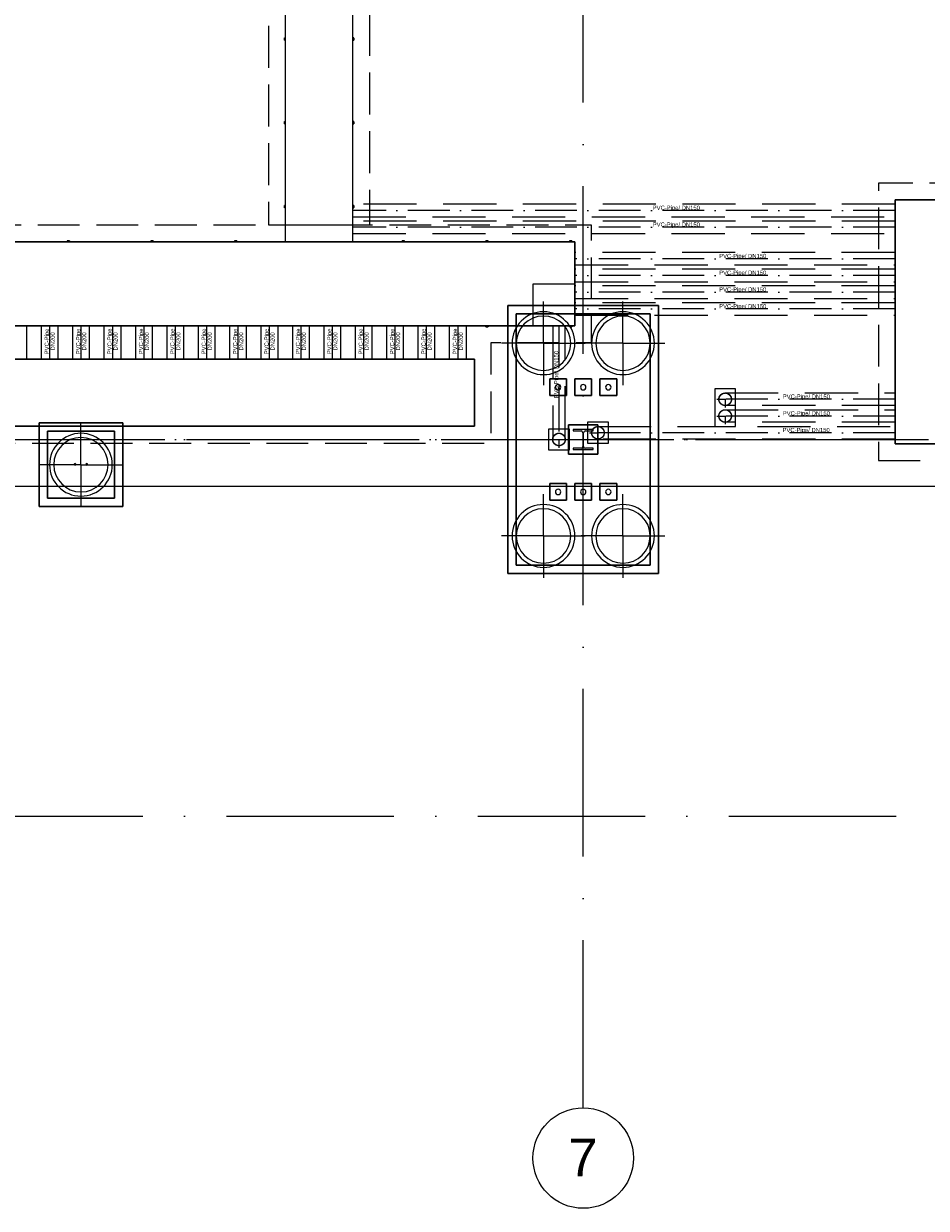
# Model space of a CAD drawing. Header units: millimetres. Extents: x -2694 to 330324, y -17289 to 76899.
# Tile 37 of 142: x 83086 to 93868, y -1426 to 12714. Entities that reach past the tile are written whole.
import ezdxf

# ---------------------------------------------------------------- set-up
doc = ezdxf.new("R2010")
doc.units = ezdxf.units.MM
for name, pattern in [('IMPORT-A_CARA_07', [700, 500, -200]), ('IMPORT-A_CARA_15', [760, 500, -130, 0, -130]), ('IMPORT-HIDDEN', [952.5, 635, -317.5]), ('Čerchovaná 20mm', [3000, 2000, -500, 0, -500])]:
    doc.linetypes.add(name, pattern=pattern)
for name, color, linetype, lineweight in [('02_0_25386_PODLAHA HALY A ZÁKLADY VESTAVKŮ 4_6_2025_dwg', 8, 'Continuous', 9), ('11542_003_OK-HALA_TaO-1_ET_R01_AciS_2025-04-14_sloupy_dwg', 150, 'Continuous', 9), ('CA_OSY', 5, 'IMPORT-A_CARA_15', 13), ('CA_PODLAHA CHRÁN_ POPIS', 12, 'IMPORT-A_CARA_15', 25), ('CA_PODLAHA CHRÁNIČKY', 12, 'IMPORT-A_CARA_07', 25), ('CA_PODLAHA KANÁLY', 12, 'Continuous', 25), ('CA_PODLAHA OBRYS', 12, 'Continuous', 25), ('CA_PODLAHA25', 7, 'Continuous', 13), ('CA_POHHRA18', 9, 'Continuous', 9), ('CA_TEXT35', 62, 'Continuous', 9), ('CA_ZAKLADY25', 7, 'Continuous', 13), ('Konstrukční přípoje', 7, 'Continuous', 13), ('SS_HALA_TaO-DODAVKA_STAVEBNI', 140, 'Continuous', 9), ('SS_HALA_TaO-SLOUP', 140, 'Continuous', 9)]:
    doc.layers.add(name, color=color, linetype=linetype, lineweight=lineweight)
doc.styles.add('Arial', font='arial.ttf', dxfattribs={"height": 50})
doc.styles.add('Arial_1', font='arial.ttf', dxfattribs={"height": 450})

# ---------------------------------------------------------------- blocks, each defined once
blk = doc.blocks.new('02_0_25386_PODLAHA HALY A ZÁKLADY VESTAVKŮ 4_6_2025_dwg_A$C0b34a81f-2769432-BOURÁNÍ STÁVAJÍCÍCH ZÁKLADOVÝCH PRVKŮ')
at = {"layer": 'CA_PODLAHA CHRÁN_ POPIS', "color": 1}
for p, q in [((93904, 10896), (87424, 10896)), ((93904, 10696), (87424, 10696)), ((93904, 10321), (90079, 10321)), ((93904, 10121), (90079, 10121)), ((93904, 9921), (90079, 9921)), ((93904, 9721), (90079, 9721)), ((83804, 9521), (83804, 9121)), ((84179, 9521), (84179, 9121)), ((84554, 9521), (84554, 9121)), ((84929, 9521), (84929, 9121)), ((85304, 9521), (85304, 9121)), ((85679, 9521), (85679, 9121)), ((86054, 9521), (86054, 9121)), ((86429, 9521), (86429, 9121)), ((86804, 9521), (86804, 9121)), ((87179, 9521), (87179, 9121)), ((87554, 9521), (87554, 9121)), ((87929, 9521), (87929, 9121)), ((88304, 9521), (88304, 9121)), ((88679, 9521), (88679, 9121)), ((89889, 9521), (89889, 8817)), ((89889, 8817), (89889, 8758))]:
    blk.add_line(p, q, dxfattribs=at)
at = {"layer": 'CA_PODLAHA CHRÁN_ POPIS', "color": 1, "flags": 128}
for points in [[(89889, 8757), (89889, 8163), (89988, 8163)], [(91775, 8643), (91874, 8643), (91874, 8544)], [(93904, 8643), (91874, 8643), (91874, 8742)], [(93904, 8443), (91874, 8443), (91874, 8542)], [(91775, 8443), (91874, 8443), (91874, 8344)], [(90255, 8243), (90354, 8243), (90354, 8144)], [(93904, 8243), (90354, 8243), (90354, 8342)], [(89790, 8163), (89889, 8163), (89889, 8064)]]:
    blk.add_lwpolyline(points, dxfattribs=at)
at = {"layer": 'CA_PODLAHA CHRÁN_ POPIS', "color": 1}
for centre in [(91874, 8643), (91874, 8443), (89889, 8163), (90354, 8243)]:
    blk.add_circle(centre, 75, dxfattribs=at)
at = {"layer": 'CA_PODLAHA CHRÁNIČKY', "color": 1, "linetype": 'IMPORT-HIDDEN'}
for p, q in [((93904, 10971), (87424, 10971)), ((87424, 10821), (93904, 10821)), ((93904, 10771), (87424, 10771)), ((87424, 10621), (93904, 10621)), ((93900, 10396), (90079, 10396)), ((90079, 10246), (93900, 10246)), ((93900, 10196), (90079, 10196)), ((90079, 10046), (93900, 10046)), ((93900, 9996), (90079, 9996)), ((90079, 9846), (93900, 9846)), ((93900, 9796), (90079, 9796)), ((90079, 9646), (93900, 9646)), ((83529, 9521), (83529, 9121)), ((83704, 9521), (83704, 9121)), ((83904, 9521), (83904, 9121)), ((84079, 9521), (84079, 9121)), ((84279, 9521), (84279, 9121)), ((84454, 9521), (84454, 9121)), ((84654, 9521), (84654, 9121)), ((84829, 9521), (84829, 9121)), ((85029, 9521), (85029, 9121)), ((85204, 9521), (85204, 9121)), ((85404, 9521), (85404, 9121)), ((85579, 9521), (85579, 9121)), ((85779, 9521), (85779, 9121)), ((85954, 9521), (85954, 9121)), ((86154, 9521), (86154, 9121)), ((86329, 9521), (86329, 9121)), ((86529, 9521), (86529, 9121)), ((86704, 9521), (86704, 9121)), ((86904, 9521), (86904, 9121)), ((87079, 9521), (87079, 9121)), ((87279, 9521), (87279, 9121)), ((87454, 9521), (87454, 9121)), ((87654, 9521), (87654, 9121)), ((87829, 9521), (87829, 9121)), ((88029, 9521), (88029, 9121)), ((88204, 9521), (88204, 9121)), ((88404, 9521), (88404, 9121)), ((88579, 9521), (88579, 9121)), ((88779, 9521), (88779, 9121)), ((89814, 9521), (89814, 8163)), ((89964, 8163), (89964, 9521)), ((91874, 8718), (93904, 8718)), ((93904, 8568), (91874, 8568)), ((91874, 8518), (93904, 8518)), ((93904, 8368), (91874, 8368)), ((90354, 8318), (93904, 8318)), ((93904, 8168), (90354, 8168))]:
    blk.add_line(p, q, dxfattribs=at)
at = {"layer": 'CA_PODLAHA KANÁLY', "color": 1, "flags": 128}
for points in [[(93904, 8113), (94504, 8113), (94504, 11023), (93904, 11023)], [(21495, 9521), (90079, 9521), (90079, 10521), (21495, 10521)], [(79479, 8321), (88879, 8321), (88879, 9121), (79479, 9121)]]:
    blk.add_lwpolyline(points, close=True, dxfattribs=at)
at = {"layer": 'CA_PODLAHA OBRYS', "color": 1, "linetype": 'IMPORT-A_CARA_07', "flags": 128}
for points in [[(86424, 17793), (77738, 17793), (77738, 18993), (88513, 18993), (88513, 17793), (87624, 17793), (87624, 10721), (86424, 10721)], [(93704, 7913), (94704, 7913), (94704, 11223), (93704, 11223)], [(21295, 9321), (43279, 9321), (43279, 8121), (53079, 8121), (53079, 9321), (55279, 9321), (55279, 8121), (65079, 8121), (65079, 9321), (67279, 9321), (67279, 8121), (77079, 8121), (77079, 9321), (79279, 9321), (79279, 8121), (89079, 8121), (89079, 9321), (90279, 9321), (90279, 10721), (21295, 10721)]]:
    blk.add_lwpolyline(points, close=True, dxfattribs=at)
at = {"layer": 'CA_PODLAHA OBRYS', "color": 1, "flags": 128}
for points in [[(86624, 10521), (86624, 17993), (77938, 17993), (77938, 18793), (88463, 18793)], [(88463, 17993), (87424, 17993), (87424, 10521)], [(86624, 12929), (86609, 12929), (86609, 12957), (86624, 12957)], [(86624, 12949), (86622, 12949), (86622, 12955), (86611, 12955), (86611, 12931), (86622, 12931), (86622, 12937), (86624, 12937)], [(87424, 12929), (87439, 12929), (87439, 12957), (87424, 12957)], [(87424, 12949), (87426, 12949), (87426, 12955), (87437, 12955), (87437, 12931), (87426, 12931), (87426, 12937), (87424, 12937)], [(86624, 11929), (86609, 11929), (86609, 11957), (86624, 11957)], [(86624, 11949), (86622, 11949), (86622, 11955), (86611, 11955), (86611, 11931), (86622, 11931), (86622, 11937), (86624, 11937)], [(87424, 11929), (87439, 11929), (87439, 11957), (87424, 11957)], [(87424, 11949), (87426, 11949), (87426, 11955), (87437, 11955), (87437, 11931), (87426, 11931), (87426, 11937), (87424, 11937)], [(86624, 10929), (86609, 10929), (86609, 10957), (86624, 10957)], [(86624, 10949), (86622, 10949), (86622, 10955), (86611, 10955), (86611, 10931), (86622, 10931), (86622, 10937), (86624, 10937)], [(87424, 10929), (87439, 10929), (87439, 10957), (87424, 10957)], [(87424, 10949), (87426, 10949), (87426, 10955), (87437, 10955), (87437, 10931), (87426, 10931), (87426, 10937), (87424, 10937)], [(21495, 10521), (90079, 10521), (90079, 9521), (21495, 9521)], [(84043, 10521), (84043, 10536), (84015, 10536), (84015, 10521)], [(84023, 10521), (84023, 10523), (84017, 10523), (84017, 10534), (84041, 10534), (84041, 10523), (84035, 10523), (84035, 10521)], [(85043, 10521), (85043, 10536), (85015, 10536), (85015, 10521)], [(85023, 10521), (85023, 10523), (85017, 10523), (85017, 10534), (85041, 10534), (85041, 10523), (85035, 10523), (85035, 10521)], [(86043, 10521), (86043, 10536), (86015, 10536), (86015, 10521)], [(86023, 10521), (86023, 10523), (86017, 10523), (86017, 10534), (86041, 10534), (86041, 10523), (86035, 10523), (86035, 10521)], [(88043, 10521), (88043, 10536), (88015, 10536), (88015, 10521)], [(88023, 10521), (88023, 10523), (88017, 10523), (88017, 10534), (88041, 10534), (88041, 10523), (88035, 10523), (88035, 10521)], [(89043, 10521), (89043, 10536), (89015, 10536), (89015, 10521)], [(89023, 10521), (89023, 10523), (89017, 10523), (89017, 10534), (89041, 10534), (89041, 10523), (89035, 10523), (89035, 10521)], [(90043, 10521), (90043, 10536), (90015, 10536), (90015, 10521)], [(90023, 10521), (90023, 10523), (90017, 10523), (90017, 10534), (90041, 10534), (90041, 10523), (90035, 10523), (90035, 10521)], [(89579, 9521), (89579, 10021), (90079, 10021)], [(89043, 9521), (89043, 9506), (89015, 9506), (89015, 9521)], [(89023, 9521), (89023, 9519), (89017, 9519), (89017, 9508), (89041, 9508), (89041, 9519), (89035, 9519), (89035, 9521)], [(90043, 9521), (90043, 9506), (90015, 9506), (90015, 9521)], [(90023, 9521), (90023, 9519), (90017, 9519), (90017, 9508), (90041, 9508), (90041, 9519), (90035, 9519), (90035, 9521)]]:
    blk.add_lwpolyline(points, dxfattribs=at)
for points in [[(86624, 17993), (77938, 17993), (77938, 18793), (88513, 18793), (88513, 17993), (87424, 17993), (87424, 10521), (86624, 10521)], [(93904, 11023), (94504, 11023), (94504, 8113), (93904, 8113)], [(79479, 9121), (88879, 9121), (88879, 8321), (79479, 8321)], [(91999, 8318), (91999, 8768), (91749, 8768), (91749, 8318)], [(90229, 8118), (90479, 8118), (90479, 8368), (90229, 8368)], [(89764, 8038), (90014, 8038), (90014, 8288), (89764, 8288)]]:
    blk.add_lwpolyline(points, close=True, dxfattribs=at)
at = {"layer": 'CA_PODLAHA OBRYS', "color": 1}
for centre in [(91874, 8643), (91874, 8443), (89889, 8163), (90354, 8243)]:
    blk.add_circle(centre, 75, dxfattribs=at)
at = {"layer": 'CA_PODLAHA CHRÁN_ POPIS', "char_height": 50, "width": 672.14, "attachment_point": 2, "line_spacing_factor": 0.941778, "style": 'Arial'}
for insert in [(91291, 10954), (91291, 10754), (92084, 10379), (92084, 10179), (92084, 9979), (92084, 9779), (92844, 8701), (92844, 8501), (92841, 8301)]:
    blk.add_mtext('PVC-Pipe/ DN150', dxfattribs=dict(at, insert=insert))
at = {"layer": 'CA_PODLAHA CHRÁN_ POPIS', "char_height": 50, "attachment_point": 2, "rotation": 90, "line_spacing_factor": 0.941778, "style": 'Arial'}
for s, insert, width in [('PVC-Pipe', (83746, 9334), 366.07), ('PVC-Pipe', (84121, 9334), 366.07), ('PVC-Pipe', (84496, 9334), 366.07), ('PVC-Pipe', (84871, 9334), 366.07), ('PVC-Pipe', (85246, 9334), 366.07), ('PVC-Pipe', (85621, 9334), 366.07), ('PVC-Pipe', (85996, 9334), 366.07), ('PVC-Pipe', (86371, 9334), 366.07), ('PVC-Pipe', (86746, 9334), 366.07), ('PVC-Pipe', (87121, 9334), 366.07), ('PVC-Pipe', (87496, 9334), 366.07), ('PVC-Pipe', (87871, 9334), 366.07), ('PVC-Pipe', (88246, 9334), 366.07), ('PVC-Pipe', (88621, 9334), 366.07), ('DN200', (83817, 9334), 259.55), ('DN200', (84192, 9334), 259.55), ('DN200', (84567, 9334), 259.55), ('DN200', (84942, 9334), 259.55), ('DN200', (85317, 9334), 259.55), ('DN200', (85692, 9334), 259.55), ('DN200', (86067, 9334), 259.55), ('DN200', (86442, 9334), 259.55), ('DN200', (86817, 9334), 259.55), ('DN200', (87192, 9334), 259.55), ('DN200', (87567, 9334), 259.55), ('DN200', (87942, 9334), 259.55), ('DN200', (88317, 9334), 259.55), ('DN200', (88692, 9334), 259.55), ('PVC-Pipe/ DN150', (89831, 8938), 672.14)]:
    blk.add_mtext(s, dxfattribs=dict(at, insert=insert, width=width))
blk = doc.blocks.new('02_0_25386_PODLAHA HALY A ZÁKLADY VESTAVKŮ 4_6_2025_dwg-2745952-BOURÁNÍ STÁVAJÍCÍCH ZÁKLADOVÝCH PRVKŮ')
at = {"layer": 'CA_OSY', "color": 10}
blk.add_line((2346008, -1789797), (2597271, -1789797), dxfattribs=at)
blk.add_blockref('02_0_25386_PODLAHA HALY A ZÁKLADY VESTAVKŮ 4_6_2025_dwg_A$C0b34a81f-2769432-BOURÁNÍ STÁVAJÍCÍCH ZÁKLADOVÝCH PRVKŮ', (2306174, -1797959))
blk = doc.blocks.new('pilota 600 mm - D_750_650-2142272-BOURÁNÍ STÁVAJÍCÍCH ZÁKLADOVÝCH PRVKŮ')
at = {"layer": 'CA_POHHRA18'}
for q in [(0, 500), (-500, 0), (0, -500), (500, 0)]:
    blk.add_line((0, 0), q, dxfattribs=at)
blk = doc.blocks.new('pilota 600 mm - D_750_650-2142273-BOURÁNÍ STÁVAJÍCÍCH ZÁKLADOVÝCH PRVKŮ')
at = {"layer": 'CA_POHHRA18'}
for q in [(0, 500), (-500, 0), (500, 0), (0, -500)]:
    blk.add_line((0, 0), q, dxfattribs=at)
blk = doc.blocks.new('pilota 600 mm - D_750_650-2142303-BOURÁNÍ STÁVAJÍCÍCH ZÁKLADOVÝCH PRVKŮ')
at = {"layer": 'CA_POHHRA18'}
for q in [(0, 500), (-500, 0), (0, -500), (500, 0)]:
    blk.add_line((0, 0), q, dxfattribs=at)
blk = doc.blocks.new('11542_003_OK-HALA_TaO-1_ET_R01_AciS_2025-04-14_sloupy_dwg-1858929-BOURÁNÍ STÁVAJÍCÍCH ZÁKLADOVÝCH PRVKŮ')
at = {"layer": '11542_003_OK-HALA_TaO-1_ET_R01_AciS_2025-04-14_sloupy_dwg', "color": 140}
for p, q in [((89650, 7870), (89650, 7853)), ((89890, 7870), (89650, 7870)), ((89650, 7853), (89744, 7853)), ((89765, 7832), (89765, 7668)), ((89775, 7668), (89775, 7832)), ((89796, 7853), (89890, 7853)), ((89890, 7853), (89890, 7870)), ((89744, 7647), (89650, 7647)), ((89650, 7647), (89650, 7630)), ((89890, 7647), (89796, 7647)), ((89890, 7630), (89890, 7647)), ((89650, 7630), (89890, 7630))]:
    blk.add_line(p, q, dxfattribs=at)
for centre, radius, start, end in [((89470, 8375), 32, 0, 180), ((89470, 8375), 32, 180, 0), ((89770, 8375), 32, 0, 180), ((89770, 8375), 32, 180, 0), ((90070, 8375), 32, 0, 180), ((90070, 8375), 32, 180, 0), ((89744, 7832), 21, 0, 90), ((89796, 7832), 21, 90, 180), ((89744, 7668), 21, 270, 0), ((89796, 7668), 21, 180, 270), ((83700, 7455), 10, 0, 180), ((83700, 7455), 10, 180, 0), ((83840, 7455), 10, 0, 180), ((83840, 7455), 10, 180, 0), ((89470, 7125), 32, 0, 180), ((89470, 7125), 32, 180, 0), ((89770, 7125), 32, 0, 180), ((89770, 7125), 32, 180, 0), ((90070, 7125), 32, 0, 180), ((90070, 7125), 32, 180, 0)]:
    blk.add_arc(centre, radius, start, end, dxfattribs=at)
at = {"layer": 'SS_HALA_TaO-DODAVKA_STAVEBNI'}
for centre, start, end in [((89470, 8375), 0, 180), ((89470, 8375), 180, 0), ((89770, 8375), 0, 180), ((89770, 8375), 180, 0), ((90070, 8375), 0, 180), ((90070, 8375), 180, 0), ((89470, 7125), 0, 180), ((89470, 7125), 180, 0), ((89770, 7125), 0, 180), ((89770, 7125), 180, 0), ((90070, 7125), 0, 180), ((90070, 7125), 180, 0)]:
    blk.add_arc(centre, 32, start, end, dxfattribs=at)
at = {"layer": 'SS_HALA_TaO-SLOUP'}
for p, q in [((89650, 7870), (89650, 7853)), ((89890, 7870), (89650, 7870)), ((89650, 7853), (89744, 7853)), ((89765, 7832), (89765, 7668)), ((89775, 7668), (89775, 7832)), ((89796, 7853), (89890, 7853)), ((89890, 7853), (89890, 7870)), ((89744, 7647), (89650, 7647)), ((89650, 7647), (89650, 7630)), ((89890, 7647), (89796, 7647)), ((89890, 7630), (89890, 7647)), ((89650, 7630), (89890, 7630))]:
    blk.add_line(p, q, dxfattribs=at)
for centre, radius, start, end in [((89744, 7832), 21, 0, 90), ((89796, 7832), 21, 90, 180), ((89744, 7668), 21, 270, 0), ((89796, 7668), 21, 180, 270), ((83700, 7455), 10, 0, 180), ((83700, 7455), 10, 180, 0), ((83840, 7455), 10, 0, 180), ((83840, 7455), 10, 180, 0)]:
    blk.add_arc(centre, radius, start, end, dxfattribs=at)
blk = doc.blocks.new('M_Šroub HPM-E - 64_E-V274-BOURÁNÍ STÁVAJÍCÍCH ZÁKLADOVÝCH PRVKŮ')
at = {"layer": 'Konstrukční přípoje'}
for p, q in [((-100, -100), (-100, 100)), ((-100, 100), (100, 100)), ((100, 100), (-100, 100)), ((-100, 100), (-100, -100)), ((100, 100), (100, -100)), ((100, -100), (100, 100)), ((100, -100), (-100, -100)), ((-100, -100), (100, -100))]:
    blk.add_line(p, q, dxfattribs=at)
at = {"layer": 'Konstrukční přípoje', "color": 250, "lineweight": 25}
for start, end in [(360, 180), (180, 360)]:
    blk.add_arc((0, 0), 32, start, end, dxfattribs=at)
at = {"layer": 'Konstrukční přípoje'}
for start, end in [(0, 180), (0, 180), (0, 180), (180, 360), (180, 360), (180, 360)]:
    blk.add_arc((0, 0), 32, start, end, dxfattribs=at)
blk = doc.blocks.new('M_Šroub HPM-E - 64_E-V275-BOURÁNÍ STÁVAJÍCÍCH ZÁKLADOVÝCH PRVKŮ')
at = {"layer": 'Konstrukční přípoje'}
for p, q in [((100, 100), (-100, 100)), ((-100, 100), (-100, -100)), ((-100, -100), (-100, 100)), ((-100, 100), (100, 100)), ((100, -100), (100, 100)), ((100, 100), (100, -100)), ((-100, -100), (100, -100)), ((100, -100), (-100, -100))]:
    blk.add_line(p, q, dxfattribs=at)
at = {"layer": 'Konstrukční přípoje', "color": 250, "lineweight": 25}
for start, end in [(360, 180), (180, 360)]:
    blk.add_arc((0, 0), 32, start, end, dxfattribs=at)
at = {"layer": 'Konstrukční přípoje'}
for start, end in [(0, 180), (0, 180), (0, 180), (180, 0), (180, 360), (180, 360)]:
    blk.add_arc((0, 0), 32, start, end, dxfattribs=at)
blk = doc.blocks.new('M_Šroub HPM-E - 64_E-V276-BOURÁNÍ STÁVAJÍCÍCH ZÁKLADOVÝCH PRVKŮ')
at = {"layer": 'Konstrukční přípoje'}
for p, q in [((-100, -100), (-100, 100)), ((-100, 100), (100, 100)), ((100, 100), (-100, 100)), ((-100, 100), (-100, -100)), ((100, 100), (100, -100)), ((100, -100), (100, 100)), ((100, -100), (-100, -100)), ((-100, -100), (100, -100))]:
    blk.add_line(p, q, dxfattribs=at)
at = {"layer": 'Konstrukční přípoje', "color": 250, "lineweight": 25}
for start, end in [(360, 180), (180, 360)]:
    blk.add_arc((0, 0), 32, start, end, dxfattribs=at)
at = {"layer": 'Konstrukční přípoje'}
for start, end in [(0, 180), (0, 180), (0, 180), (180, 360), (180, 360), (180, 360)]:
    blk.add_arc((0, 0), 32, start, end, dxfattribs=at)
blk = doc.blocks.new('M_Šroub HPM-E - 64_E-V277-BOURÁNÍ STÁVAJÍCÍCH ZÁKLADOVÝCH PRVKŮ')
at = {"layer": 'Konstrukční přípoje', "lineweight": 9}
h = blk.add_hatch(dxfattribs=at)
h.set_pattern_fill('FP_118', color=50, style=0, pattern_type=2)
h.set_pattern_definition([(45, (-90070.05, -7124.87), (-251.4472, 251.4472), []), (45, (-90070.05, -6743.87), (-251.4472, 251.4472), [])])
h.paths.add_polyline_path([(10, -30), (26, -19), (32, 0), (26, 19), (10, 30), (-10, 30), (-26, 19), (-32, 0), (-26, -19), (-10, -30)])
at = {"layer": 'Konstrukční přípoje'}
for p, q in [((100, 100), (-100, 100)), ((-100, 100), (-100, -100)), ((-100, -100), (-100, 100)), ((-100, 100), (100, 100)), ((100, -100), (100, 100)), ((100, 100), (100, -100)), ((-100, -100), (100, -100)), ((100, -100), (-100, -100))]:
    blk.add_line(p, q, dxfattribs=at)
at = {"layer": 'Konstrukční přípoje', "color": 250, "lineweight": 25}
for start, end in [(360, 180), (180, 360)]:
    blk.add_arc((0, 0), 32, start, end, dxfattribs=at)
at = {"layer": 'Konstrukční přípoje'}
for start, end in [(0, 180), (0, 180), (0, 180), (180, 0), (180, 360), (180, 360)]:
    blk.add_arc((0, 0), 32, start, end, dxfattribs=at)
blk = doc.blocks.new('M_Šroub HPM-E - 64_E-V278-BOURÁNÍ STÁVAJÍCÍCH ZÁKLADOVÝCH PRVKŮ')
at = {"layer": 'Konstrukční přípoje', "lineweight": 9}
h = blk.add_hatch(dxfattribs=at)
h.set_pattern_fill('FP_119', color=50, style=0, pattern_type=2)
h.set_pattern_definition([(45, (-89470.05, -8374.87), (-251.4472, 251.4472), []), (45, (-89470.05, -7993.87), (-251.4472, 251.4472), [])])
h.paths.add_polyline_path([(10, -30), (26, -19), (32, 0), (26, 19), (10, 30), (-10, 30), (-26, 19), (-32, 0), (-26, -19), (-10, -30)])
at = {"layer": 'Konstrukční přípoje'}
for p, q in [((-100, -100), (-100, 100)), ((-100, 100), (100, 100)), ((100, 100), (-100, 100)), ((-100, 100), (-100, -100)), ((100, 100), (100, -100)), ((100, -100), (100, 100)), ((100, -100), (-100, -100)), ((-100, -100), (100, -100))]:
    blk.add_line(p, q, dxfattribs=at)
at = {"layer": 'Konstrukční přípoje', "color": 250, "lineweight": 25}
for start, end in [(360, 180), (180, 360)]:
    blk.add_arc((0, 0), 32, start, end, dxfattribs=at)
at = {"layer": 'Konstrukční přípoje'}
for start, end in [(0, 180), (0, 180), (0, 180), (180, 360), (180, 360), (180, 360)]:
    blk.add_arc((0, 0), 32, start, end, dxfattribs=at)
blk = doc.blocks.new('M_Šroub HPM-E - 64_E-V279-BOURÁNÍ STÁVAJÍCÍCH ZÁKLADOVÝCH PRVKŮ')
at = {"layer": 'Konstrukční přípoje'}
for p, q in [((100, 100), (-100, 100)), ((-100, 100), (-100, -100)), ((-100, -100), (-100, 100)), ((-100, 100), (100, 100)), ((100, -100), (100, 100)), ((100, 100), (100, -100)), ((-100, -100), (100, -100)), ((100, -100), (-100, -100))]:
    blk.add_line(p, q, dxfattribs=at)
at = {"layer": 'Konstrukční přípoje', "color": 250, "lineweight": 25}
for start, end in [(360, 180), (180, 360)]:
    blk.add_arc((0, 0), 32, start, end, dxfattribs=at)
at = {"layer": 'Konstrukční přípoje'}
for start, end in [(0, 180), (0, 180), (0, 180), (180, 0), (180, 360), (180, 360)]:
    blk.add_arc((0, 0), 32, start, end, dxfattribs=at)
blk = doc.blocks.new('Osnova - Bublina osnovy 12mm-4850-BOURÁNÍ STÁVAJÍCÍCH ZÁKLADOVÝCH PRVKŮ')
at = {"layer": 'CA_TEXT35'}
blk.add_circle((0, 0), 6, dxfattribs=at)

msp = doc.modelspace()

# ---------------------------------------------------------------- linework, layer by layer
at = {"layer": 'CA_OSY', "linetype": 'Čerchovaná 20mm', "lineweight": 9}
for p, q in [((89770, -226.2), (89770, 75699.1)), ((-1493.6, 7749.9), (299971.9, 7749.9)), ((-1493.6, 3254.9), (299971.9, 3254.9))]:
    msp.add_line(p, q, dxfattribs=at)
at = {"layer": 'CA_PODLAHA25'}
msp.add_line((205330, 7189.9), (4070, 7189.9), dxfattribs=at)
at = {"layer": 'CA_ZAKLADY25', "lineweight": 9}
for p, q in [((88870, 6149.9), (88870, 9349.9)), ((88870, 9349.9), (90670, 9349.9)), ((90670, 9349.9), (88870, 9349.9)), ((88870, 9349.9), (88870, 6149.9)), ((90670, 9349.9), (90670, 6149.9)), ((90670, 6149.9), (90670, 9349.9)), ((83270, 6949.9), (83270, 7949.9)), ((83270, 7949.9), (84270, 7949.9)), ((84270, 7949.9), (83270, 7949.9)), ((83270, 7949.9), (83270, 6949.9)), ((84270, 7949.9), (84270, 6949.9)), ((84270, 6949.9), (84270, 7949.9)), ((84270, 6949.9), (83270, 6949.9)), ((83270, 6949.9), (84270, 6949.9)), ((90670, 6149.9), (88870, 6149.9)), ((88870, 6149.9), (90670, 6149.9))]:
    msp.add_line(p, q, dxfattribs=at)
at = {"layer": 'CA_ZAKLADY25'}
for p, q in [((90570, 9249.9), (88970, 9249.9)), ((88970, 9249.9), (88970, 6249.9)), ((88970, 6249.9), (88970, 9249.9)), ((88970, 9249.9), (90570, 9249.9)), ((90570, 6249.9), (90570, 9249.9)), ((90570, 9249.9), (90570, 6249.9)), ((89595, 7924.9), (89945, 7924.9)), ((89595, 7574.9), (89595, 7924.9)), ((89945, 7924.9), (89595, 7924.9)), ((89595, 7924.9), (89595, 7574.9)), ((89945, 7924.9), (89945, 7574.9)), ((89945, 7574.9), (89945, 7924.9)), ((84170, 7849.9), (83370, 7849.9)), ((83370, 7849.9), (83370, 7049.9)), ((83370, 7049.9), (83370, 7849.9)), ((83370, 7849.9), (84170, 7849.9)), ((84170, 7049.9), (84170, 7849.9)), ((84170, 7849.9), (84170, 7049.9)), ((89945, 7574.9), (89595, 7574.9)), ((89595, 7574.9), (89945, 7574.9)), ((83370, 7049.9), (84170, 7049.9)), ((84170, 7049.9), (83370, 7049.9)), ((88970, 6249.9), (90570, 6249.9)), ((90570, 6249.9), (88970, 6249.9))]:
    msp.add_line(p, q, dxfattribs=at)
at = {"layer": 'CA_ZAKLADY25', "lineweight": 9}
for centre, radius, start, end in [((89295, 8899.9), 375, 0, 180), ((89295, 8899.9), 375, 0, 180), ((89295, 8899.9), 325, 90, 270), ((89295, 8899.9), 325, 90, 270), ((89295, 8899.9), 325, 270, 90), ((89295, 8899.9), 325, 270, 90), ((90245, 8899.9), 375, 0, 180), ((90245, 8899.9), 375, 0, 180), ((90245, 8899.9), 325, 90, 270), ((90245, 8899.9), 325, 90, 270), ((90245, 8899.9), 325, 270, 90), ((90245, 8899.9), 325, 270, 90), ((89295, 8899.9), 375, 180, 360), ((89295, 8899.9), 375, 180, 360), ((90245, 8899.9), 375, 180, 0), ((90245, 8899.9), 375, 180, 0), ((83770, 7449.9), 375, 0, 180), ((83770, 7449.9), 375, 0, 180), ((83770, 7449.9), 325, 90, 270), ((83770, 7449.9), 325, 90, 270), ((83770, 7449.9), 325, 270, 90), ((83770, 7449.9), 325, 270, 90), ((83770, 7449.9), 375, 180, 0), ((83770, 7449.9), 375, 180, 0), ((89295, 6599.9), 375, 0, 180), ((89295, 6599.9), 375, 0, 180), ((90245, 6599.9), 375, 0, 180), ((90245, 6599.9), 375, 0, 180), ((89295, 6599.9), 325, 90, 270), ((89295, 6599.9), 325, 90, 270), ((89295, 6599.9), 325, 270, 90), ((89295, 6599.9), 325, 270, 90), ((90245, 6599.9), 325, 90, 270), ((90245, 6599.9), 325, 90, 270), ((90245, 6599.9), 325, 270, 90), ((90245, 6599.9), 325, 270, 90), ((89295, 6599.9), 375, 180, 0), ((89295, 6599.9), 375, 180, 360), ((90245, 6599.9), 375, 180, 0), ((90245, 6599.9), 375, 180, 0)]:
    msp.add_arc(centre, radius, start, end, dxfattribs=at)

# ---------------------------------------------------------------- block references
at = {"layer": '02_0_25386_PODLAHA HALY A ZÁKLADY VESTAVKŮ 4_6_2025_dwg', "color": 240, "linetype": 'IMPORT-A_CARA_07'}
msp.add_blockref('02_0_25386_PODLAHA HALY A ZÁKLADY VESTAVKŮ 4_6_2025_dwg-2745952-BOURÁNÍ STÁVAJÍCÍCH ZÁKLADOVÝCH PRVKŮ', (-2306582.6, 1797547.1), dxfattribs=at)
at = {"layer": '11542_003_OK-HALA_TaO-1_ET_R01_AciS_2025-04-14_sloupy_dwg', "color": 140}
msp.add_blockref('11542_003_OK-HALA_TaO-1_ET_R01_AciS_2025-04-14_sloupy_dwg-1858929-BOURÁNÍ STÁVAJÍCÍCH ZÁKLADOVÝCH PRVKŮ', (0, 0), dxfattribs=at)
at = {"layer": 'CA_POHHRA18'}
for name, p in [('pilota 600 mm - D_750_650-2142272-BOURÁNÍ STÁVAJÍCÍCH ZÁKLADOVÝCH PRVKŮ', (89295, 8899.9)), ('pilota 600 mm - D_750_650-2142273-BOURÁNÍ STÁVAJÍCÍCH ZÁKLADOVÝCH PRVKŮ', (89295, 6599.9))]:
    msp.add_blockref(name, p, dxfattribs=at)
at = {"layer": 'CA_POHHRA18', "rotation": 180}
for name, p in [('pilota 600 mm - D_750_650-2142273-BOURÁNÍ STÁVAJÍCÍCH ZÁKLADOVÝCH PRVKŮ', (90245, 8899.9)), ('pilota 600 mm - D_750_650-2142303-BOURÁNÍ STÁVAJÍCÍCH ZÁKLADOVÝCH PRVKŮ', (83770, 7449.9)), ('pilota 600 mm - D_750_650-2142272-BOURÁNÍ STÁVAJÍCÍCH ZÁKLADOVÝCH PRVKŮ', (90245, 6599.9))]:
    msp.add_blockref(name, p, dxfattribs=at)
at = {"layer": 'CA_TEXT35', "xscale": 99.99999999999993, "yscale": 99.99999999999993, "zscale": 99.99999999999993}
msp.add_blockref('Osnova - Bublina osnovy 12mm-4850-BOURÁNÍ STÁVAJÍCÍCH ZÁKLADOVÝCH PRVKŮ', (89770, -826.2), dxfattribs=at)
at = {"layer": 'Konstrukční přípoje'}
for name, p in [('M_Šroub HPM-E - 64_E-V278-BOURÁNÍ STÁVAJÍCÍCH ZÁKLADOVÝCH PRVKŮ', (89470, 8374.9)), ('M_Šroub HPM-E - 64_E-V274-BOURÁNÍ STÁVAJÍCÍCH ZÁKLADOVÝCH PRVKŮ', (89770, 8374.9)), ('M_Šroub HPM-E - 64_E-V276-BOURÁNÍ STÁVAJÍCÍCH ZÁKLADOVÝCH PRVKŮ', (90070, 8374.9)), ('M_Šroub HPM-E - 64_E-V279-BOURÁNÍ STÁVAJÍCÍCH ZÁKLADOVÝCH PRVKŮ', (89470, 7124.9)), ('M_Šroub HPM-E - 64_E-V275-BOURÁNÍ STÁVAJÍCÍCH ZÁKLADOVÝCH PRVKŮ', (89770, 7124.9)), ('M_Šroub HPM-E - 64_E-V277-BOURÁNÍ STÁVAJÍCÍCH ZÁKLADOVÝCH PRVKŮ', (90070, 7124.9))]:
    msp.add_blockref(name, p, dxfattribs=at)

# ---------------------------------------------------------------- next in the draw order: texts
at = {"layer": 'CA_TEXT35', "insert": (89591.4, -593.6), "char_height": 450, "width": 424.894, "attachment_point": 1, "style": 'Arial_1', "bg_fill": 3, "box_fill_scale": 1.25, "bg_fill_color": 256, "bg_fill_true_color": 13158600, "bg_fill_transparency": 0}
msp.add_mtext('\\fArial|b0|i0|c238|p34|;7', dxfattribs=at)

doc.saveas('drawing.dxf')
